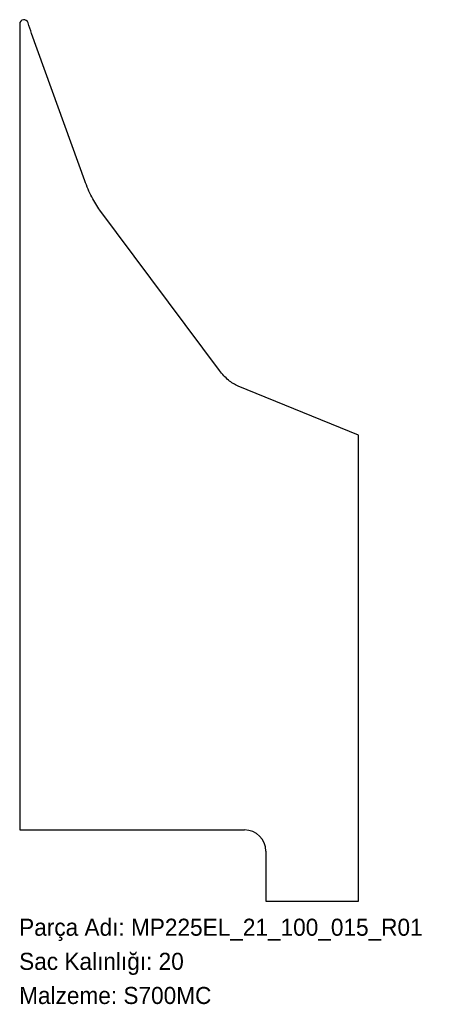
# Model space of a CAD drawing. Header units: millimetres. Extents: x 0 to 298, y -72 to 620.
import ezdxf

# ---------------------------------------------------------------- set-up
doc = ezdxf.new("R2010")
doc.units = ezdxf.units.MM
doc.linetypes.add('SLD-Katı', pattern=[0])
doc.linetypes.add('SLD-Sürekli', pattern=[0])
doc.layers.add('METIN', color=96, linetype='SLD-Katı')
doc.styles.add('SLDTEXTSTYLE0', font='ARIAL.TTF', dxfattribs={"width": 0.948, "bigfont": 'bigfont'})
doc.styles.add('SLDTEXTSTYLE1', font='ARIAL.TTF', dxfattribs={"width": 0.948})

msp = doc.modelspace()

# ---------------------------------------------------------------- linework, layer by layer
at = {"color": 7, "linetype": 'SLD-Sürekli', "lineweight": 25}
for p, q in [((0.4, 617.2), (0.4, 50.4)), ((46.12, 506.99), (8.76, 610.42)), ((140.77, 373.59), (56.76, 486.25)), ((238.4, 327.91), (153.82, 362.55)), ((238.4, 0.4), (238.4, 327.91)), ((0.4, 50.4), (158.4, 50.4)), ((173.4, 35.4), (173.4, 0.4)), ((173.4, 0.4), (238.4, 0.4))]:
    msp.add_line(p, q, dxfattribs=at)
for centre, radius, start, end in [((3.4, 617.2), 3, 16.25394, 180), ((158.4, 35.4), 15, 0, 90)]:
    msp.add_arc(centre, radius, start, end, dxfattribs=at)
msp.add_open_spline([(8.76, 610.42), (7.88, 612.84), (7.05, 615.38), (6.28, 618.04)], degree=3, dxfattribs=at)
for points in [[(56.76, 486.25), (54.76, 488.94), (52.84, 492.05), (49.26, 499.02), (47.61, 502.87), (46.12, 506.99)], [(153.82, 362.55), (151.54, 363.49), (149.28, 364.89), (144.89, 368.6), (142.77, 370.9), (140.77, 373.59)]]:
    msp.add_open_spline(points, degree=3, knots=[0, 0, 0, 0, 0.5, 0.5, 1, 1, 1, 1], dxfattribs=at)

# ---------------------------------------------------------------- texts
at = {"layer": 'METIN', "char_height": 12, "attachment_point": 1}
for s, insert, style in [('Parça Adı: MP225EL_21_100_015_R01', (0, -12.03), 'SLDTEXTSTYLE0'), ('Sac Kalınlığı: 20', (0, -36.03), 'SLDTEXTSTYLE0'), ('Malzeme: S700MC', (0, -60.03), 'SLDTEXTSTYLE1')]:
    msp.add_mtext(s, dxfattribs=dict(at, insert=insert, style=style))

doc.saveas('drawing.dxf')
